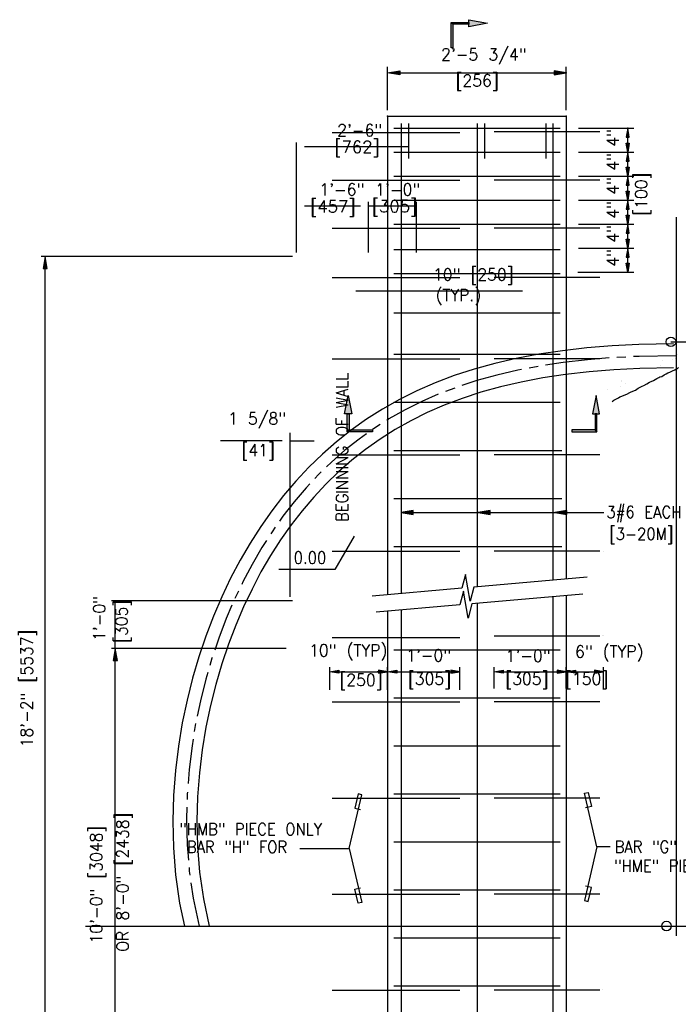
# Model space of a CAD drawing. Extents: x -23 to 2859, y -15 to 3983.
# Tile 31 of 50: x 5 to 74, y 116 to 219. Entities that reach past the tile are written whole.
import ezdxf
from ezdxf.enums import TextEntityAlignment as Align

# ---------------------------------------------------------------- set-up
doc = ezdxf.new("R2010")
doc.units = 0
doc.header["$LTSCALE"] = 25.4
doc.header["$MEASUREMENT"] = 0
doc.layers.get('0').update_dxf_attribs({"linetype": 'CONTINUOUS'})
for name, color, linetype in [('ARC-CONST', 1, 'CONTINUOUS'), ('ARC-SOIL', 1, 'CONTINUOUS'), ('BDR-TEXT', 1, 'CONTINUOUS'), ('COL_NUM', 7, 'CONTINUOUS'), ('DWG-LINES', 7, 'CONTINUOUS'), ('FORM', 1, 'CONTINUOUS'), ('LABELS', 7, 'CONTINUOUS'), ('LEV_PAD', 7, 'CONTINUOUS'), ('PAN_TS', 7, 'CONTINUOUS'), ('POINTS', 1, 'CONTINUOUS'), ('RS_LABELS', 7, 'CONTINUOUS'), ('TRASH', 1, 'CONTINUOUS')]:
    doc.layers.add(name, color=color, linetype=linetype)
doc.styles.add('TXT_SHX', font='txt.shx')

# ---------------------------------------------------------------- blocks, each defined once
blk = doc.blocks.new('SO3_PN')
at = {"linetype": 'CONTINUOUS'}
for points in [[(62.35, 215.09), (59.67, 215.09), (59.37, 215.39), (62.35, 215.39)], [(59.67, 215.09), (59.67, 211.18), (59.37, 211.18), (59.37, 215.39)], [(65.42, 215.24), (62.35, 214.64), (62.35, 215.84)], [(42.25, 153.27), (42.85, 150.2), (41.66, 150.2)], [(83.52, 153.27), (82.92, 150.2), (84.12, 150.2)], [(42.4, 150.2), (42.4, 147.52), (42.1, 147.22), (42.1, 150.2)], [(83.37, 150.2), (83.37, 147.52), (83.67, 147.22), (83.67, 150.2)], [(42.4, 147.52), (46.31, 147.52), (46.31, 147.22), (42.1, 147.22)], [(83.37, 147.52), (79.46, 147.52), (79.46, 147.22), (83.67, 147.22)]]:
    blk.add_hatch(color=24, dxfattribs=at).paths.add_polyline_path(points)
at = {"layer": 'POINTS', "linetype": 'CONTINUOUS'}
for points in [[(53.07, 133.45), (53.07, 134.11), (51.07, 133.78)], [(65.9, 133.45), (65.9, 134.11), (63.9, 133.78)], [(78.66, 133.45), (78.66, 134.11), (76.66, 133.78)]]:
    blk.add_hatch(color=7, dxfattribs=at).paths.add_polyline_path(points)
at = {"layer": 'RS_LABELS', "linetype": 'CONTINUOUS'}
for points in [[(50.82, 207.32), (50.82, 206.65), (48.82, 206.99)], [(76.57, 207.32), (76.57, 206.65), (78.57, 206.99)], [(88.54, 196.28), (89.04, 196.28), (88.79, 197.78)], [(88.54, 195.28), (89.04, 195.28), (88.79, 193.78)], [(88.54, 192.28), (89.04, 192.28), (88.79, 193.78)], [(88.54, 191.28), (89.04, 191.28), (88.79, 189.78)], [(88.54, 188.28), (89.04, 188.28), (88.79, 189.78)], [(88.54, 187.28), (89.04, 187.28), (88.79, 185.78)], [(88.54, 184.28), (89.04, 184.28), (88.79, 185.78)], [(88.54, 183.28), (89.04, 183.28), (88.79, 181.78)], [(88.54, 180.28), (89.04, 180.28), (88.79, 181.78)], [(88.54, 179.28), (89.04, 179.28), (88.79, 177.78)], [(88.54, 176.28), (89.04, 176.28), (88.79, 177.78)], [(88.54, 175.28), (89.04, 175.28), (88.79, 173.78)], [(40.67, 107.5), (40.67, 107), (39.17, 107.25)], [(47.32, 107.5), (47.32, 107), (48.82, 107.25)], [(50.32, 107.5), (50.32, 107), (48.82, 107.25)], [(59.32, 107.5), (59.32, 107), (60.82, 107.25)], [(68.07, 107.5), (68.07, 107), (66.57, 107.25)], [(77.07, 107.5), (77.07, 107), (78.57, 107.25)], [(80.07, 107.5), (80.07, 107), (78.57, 107.25)], [(83.25, 107.5), (83.25, 107), (84.75, 107.25)]]:
    blk.add_hatch(color=7, dxfattribs=at).paths.add_polyline_path(points)
at = {"color": 24, "linetype": 'CONTINUOUS'}
for points in [[(62.35, 215.09), (59.67, 215.09), (59.37, 215.39), (62.35, 215.39)], [(59.67, 215.09), (59.67, 211.18), (59.37, 211.18), (59.37, 215.39)], [(65.42, 215.24), (62.35, 214.64), (62.35, 215.84)], [(42.25, 153.27), (42.85, 150.2), (41.66, 150.2)], [(83.52, 153.27), (82.92, 150.2), (84.12, 150.2)], [(42.4, 150.2), (42.4, 147.52), (42.1, 147.22), (42.1, 150.2)], [(83.37, 150.2), (83.37, 147.52), (83.67, 147.22), (83.67, 150.2)], [(42.4, 147.52), (46.31, 147.52), (46.31, 147.22), (42.1, 147.22)], [(83.37, 147.52), (79.46, 147.52), (79.46, 147.22), (83.67, 147.22)]]:
    blk.add_lwpolyline(points, close=True, dxfattribs=at)
at = {"layer": 'COL_NUM', "color": 7, "linetype": 'CONTINUOUS'}
for p, q in [((51.07, 198.58), (51.07, 120.27)), ((52.3, 198.58), (52.3, 192.74)), ((63.7, 198.58), (63.7, 121.38)), ((64.93, 198.58), (64.93, 192.74)), ((75.14, 198.58), (75.14, 192.74)), ((76.32, 198.58), (76.32, 122.48)), ((39.58, 197.04), (60.82, 197.04)), ((49.82, 197.78), (77.57, 197.78)), ((84.16, 197.15), (66.57, 197.15)), ((49.82, 193.78), (77.57, 193.78)), ((39.58, 189.1), (60.82, 189.1)), ((49.82, 189.78), (77.57, 189.78)), ((84.16, 189.11), (66.57, 189.11)), ((49.82, 185.78), (77.57, 185.78)), ((39.58, 181.1), (60.82, 181.1)), ((49.82, 181.78), (77.57, 181.78)), ((84.16, 181.11), (66.57, 181.11)), ((49.82, 177.59), (77.57, 177.59)), ((39.58, 172.89), (60.82, 172.89)), ((49.82, 173.58), (77.57, 173.58)), ((84.16, 172.89), (66.57, 172.89)), ((49.82, 167.05), (77.57, 167.05)), ((39.58, 159.35), (60.82, 159.35)), ((49.82, 160.12), (77.57, 160.12)), ((84.16, 159.35), (66.57, 159.35)), ((49.82, 152.12), (77.57, 152.12)), ((39.58, 143.35), (60.82, 143.35)), ((49.82, 144.12), (77.82, 144.12)), ((84.16, 143.35), (66.57, 143.35)), ((49.82, 136.12), (77.82, 136.12)), ((49.82, 128.12), (77.82, 128.12)), ((39.58, 127.34), (60.82, 127.34)), ((84.16, 127.34), (66.57, 127.34)), ((76.32, 119.72), (76.32, 25.68)), ((63.7, 118.61), (63.7, 25.68)), ((51.07, 117.51), (51.07, 25.68)), ((84.16, 113.17), (66.57, 113.17)), ((39.58, 112.97), (60.82, 112.97)), ((49.82, 110.92), (77.57, 110.92)), ((39.58, 102.22), (60.82, 102.22)), ((49.82, 102.92), (77.57, 102.92)), ((84.16, 102.22), (66.57, 102.22)), ((49.82, 94.92), (77.57, 94.92)), ((49.82, 86.92), (77.57, 86.92)), ((39.58, 86.22), (60.82, 86.22)), ((84.16, 86.22), (66.57, 86.22)), ((49.82, 78.92), (77.57, 78.92)), ((49.82, 70.92), (77.57, 70.92)), ((39.58, 70.22), (60.82, 70.22)), ((84.16, 70.22), (66.57, 70.22)), ((49.82, 62.92), (77.57, 62.92)), ((39.58, 54.22), (60.82, 54.22)), ((49.82, 54.92), (77.57, 54.92)), ((84.16, 54.22), (66.57, 54.22))]:
    blk.add_line(p, q, dxfattribs=at)
at = {"layer": 'DWG-LINES', "color": 2, "linetype": 'CONTINUOUS'}
for points in [[(82.02, 122.98), (63.18, 121.33), (62.56, 118.98), (61.77, 123.46), (61.19, 121.16), (46.26, 119.85)], [(81.31, 120.16), (62.85, 118.54), (62.22, 116.19), (61.44, 120.67), (60.85, 118.37), (46.9, 117.15)]]:
    blk.add_lwpolyline(points, dxfattribs=at)
at = {"layer": 'LEV_PAD', "color": 1, "linetype": 'CONTINUOUS'}
for p, q in [((48.82, 199.78), (48.82, 120.07)), ((48.82, 199.78), (78.57, 199.78)), ((78.57, 199.78), (78.57, 122.68)), ((78.57, 119.92), (78.57, 24.48)), ((48.82, 117.31), (48.82, 24.48))]:
    blk.add_line(p, q, dxfattribs=at)
at = {"layer": 'PAN_TS', "color": 24, "linetype": 'CONTINUOUS'}
for p in [(48.82, 199.78), (78.57, 199.78)]:
    blk.add_point(p, dxfattribs=at)
at = {"layer": 'POINTS', "color": 7, "linetype": 'CONTINUOUS'}
blk.add_line((53.07, 133.78), (84.81, 133.78), dxfattribs=at)
for points in [[(53.07, 133.45), (53.07, 134.11), (51.07, 133.78)], [(65.9, 133.45), (65.9, 134.11), (63.9, 133.78)], [(78.66, 133.45), (78.66, 134.11), (76.66, 133.78)]]:
    blk.add_lwpolyline(points, close=True, dxfattribs=at)
at = {"layer": 'POINTS', "color": 253, "linetype": 'CONTINUOUS'}
for points in [[(83.66, 78.07), (81.57, 87.02), (82.2, 87.17), (82.75, 84.81), (81.77, 84.58)], [(42.43, 77.79), (44.53, 86.75), (43.89, 86.9), (43.34, 84.54), (44.32, 84.31)], [(42.43, 77.79), (44.53, 68.85), (43.89, 68.71), (43.34, 71.06), (44.32, 71.29)], [(83.66, 78.07), (81.57, 69.13), (82.2, 68.98), (82.75, 71.34), (81.77, 71.57)]]:
    blk.add_lwpolyline(points, dxfattribs=at)
at = {"layer": 'RS_LABELS', "color": 7, "linetype": 'CONTINUOUS'}
for p, q in [((48.82, 200.78), (48.82, 207.99)), ((50.82, 206.99), (76.57, 206.99)), ((78.57, 200.78), (78.57, 207.99)), ((80.58, 197.78), (89.79, 197.78)), ((88.79, 193.78), (88.79, 197.78)), ((80.58, 193.78), (89.79, 193.78)), ((80.58, 193.78), (89.79, 193.78)), ((88.79, 189.78), (88.79, 193.78)), ((88.79, 189.78), (88.79, 193.78)), ((80.58, 189.78), (89.79, 189.78)), ((80.58, 189.78), (89.79, 189.78)), ((88.79, 185.78), (88.79, 189.78)), ((88.79, 185.78), (88.79, 189.78)), ((80.58, 185.78), (89.79, 185.78)), ((80.58, 185.78), (89.79, 185.78)), ((88.79, 181.78), (88.79, 185.78)), ((88.79, 181.78), (88.79, 185.78)), ((80.58, 181.78), (89.79, 181.78)), ((80.58, 181.78), (89.79, 181.78)), ((80.58, 181.78), (89.79, 181.78)), ((88.79, 177.78), (88.79, 181.78)), ((88.79, 177.78), (88.79, 181.78)), ((80.58, 177.78), (89.79, 177.78)), ((80.58, 177.78), (89.79, 177.78)), ((88.79, 173.78), (88.79, 177.78)), ((88.79, 173.78), (88.79, 177.78)), ((80.48, 173.79), (89.54, 173.79)), ((80.58, 173.78), (89.79, 173.78)), ((39.17, 104.25), (39.17, 108)), ((40.67, 107.25), (47.32, 107.25)), ((48.82, 104.25), (48.82, 108)), ((48.82, 104.25), (48.82, 108)), ((50.32, 107.25), (59.32, 107.25)), ((60.82, 104.25), (60.82, 108)), ((66.57, 104.45), (66.57, 108)), ((68.07, 107.25), (77.07, 107.25)), ((78.57, 104.45), (78.57, 108)), ((78.57, 104.45), (78.57, 108)), ((78.57, 107.25), (84.75, 107.25)), ((84.75, 104.45), (84.75, 108)), ((34.19, 77.79), (42.43, 77.79)), ((85.89, 78.07), (83.66, 78.07))]:
    blk.add_line(p, q, dxfattribs=at)
for points in [[(50.82, 207.32), (50.82, 206.65), (48.82, 206.99)], [(76.57, 207.32), (76.57, 206.65), (78.57, 206.99)], [(88.54, 196.28), (89.04, 196.28), (88.79, 197.78)], [(88.54, 195.28), (89.04, 195.28), (88.79, 193.78)], [(88.54, 192.28), (89.04, 192.28), (88.79, 193.78)], [(88.54, 191.28), (89.04, 191.28), (88.79, 189.78)], [(88.54, 188.28), (89.04, 188.28), (88.79, 189.78)], [(88.54, 187.28), (89.04, 187.28), (88.79, 185.78)], [(88.54, 184.28), (89.04, 184.28), (88.79, 185.78)], [(88.54, 183.28), (89.04, 183.28), (88.79, 181.78)], [(88.54, 180.28), (89.04, 180.28), (88.79, 181.78)], [(88.54, 179.28), (89.04, 179.28), (88.79, 177.78)], [(88.54, 176.28), (89.04, 176.28), (88.79, 177.78)], [(88.54, 175.28), (89.04, 175.28), (88.79, 173.78)], [(40.67, 107.5), (40.67, 107), (39.17, 107.25)], [(47.32, 107.5), (47.32, 107), (48.82, 107.25)], [(50.32, 107.5), (50.32, 107), (48.82, 107.25)], [(59.32, 107.5), (59.32, 107), (60.82, 107.25)], [(68.07, 107.5), (68.07, 107), (66.57, 107.25)], [(77.07, 107.5), (77.07, 107), (78.57, 107.25)], [(80.07, 107.5), (80.07, 107), (78.57, 107.25)], [(83.25, 107.5), (83.25, 107), (84.75, 107.25)]]:
    blk.add_lwpolyline(points, close=True, dxfattribs=at)
at = {"layer": 'RS_LABELS', "color": 7, "linetype": 'CONTINUOUS', "const_width": 0.00035}
for points in [[(38.99, 197.04, 1), (39.34, 197.04, 1)], [(84.75, 197.15, -1), (84.4, 197.15, -1)], [(38.99, 189.1, 1), (39.34, 189.1, 1)], [(84.75, 189.11, -1), (84.4, 189.11, -1)], [(38.99, 181.1, 1), (39.34, 181.1, 1)], [(84.75, 181.11, -1), (84.4, 181.11, -1)], [(38.99, 172.89, 1), (39.34, 172.89, 1)], [(84.75, 172.89, -1), (84.4, 172.89, -1)], [(38.99, 159.35, 1), (39.34, 159.35, 1)], [(84.75, 159.35, -1), (84.4, 159.35, -1)], [(38.99, 143.35, 1), (39.34, 143.35, 1)], [(84.75, 143.35, -1), (84.4, 143.35, -1)], [(38.99, 127.34, 1), (39.34, 127.34, 1)], [(84.75, 127.34, -1), (84.4, 127.34, -1)], [(84.75, 113.17, -1), (84.4, 113.17, -1)], [(38.99, 112.97, 1), (39.34, 112.97, 1)], [(38.99, 102.22, 1), (39.34, 102.22, 1)], [(84.75, 102.22, -1), (84.4, 102.22, -1)], [(38.99, 86.22, 1), (39.34, 86.22, 1)], [(84.75, 86.22, -1), (84.4, 86.22, -1)], [(38.99, 70.22, 1), (39.34, 70.22, 1)], [(84.75, 70.22, -1), (84.4, 70.22, -1)], [(38.99, 54.22, 1), (39.34, 54.22, 1)], [(84.75, 54.22, -1), (84.4, 54.22, -1)]]:
    blk.add_lwpolyline(points, format="xyb", close=True, dxfattribs=at)
at = {"layer": 'RS_LABELS', "color": 24, "linetype": 'CONTINUOUS'}
for p in [(78.57, 206.99), (88.79, 197.78), (88.79, 193.78), (88.79, 193.78), (88.79, 189.78), (88.79, 189.78), (88.79, 189.78), (88.79, 185.78), (88.79, 185.78), (88.79, 185.78), (88.79, 181.78), (88.79, 181.78), (88.79, 181.78), (88.79, 181.78), (88.79, 177.78), (88.79, 177.78), (88.79, 177.78), (88.79, 173.78)]:
    blk.add_point(p, dxfattribs=at)
at = {"layer": 'LABELS', "color": 253, "linetype": 'CONTINUOUS', "style": 'TXT_SHX', "width": 0.9}
for s, p in [('3#6 EACH FACE', (85.25, 132.85)), ('[3-20M]', (85.72, 129.21)), ('"HMB" PIECE ONLY', (14.14, 80.03)), ('BAR "H" FOR', (15.38, 77.07)), ('BAR "G" FOR', (86.62, 77.11)), ('"HME" PIECE ONLY', (86.53, 73.92))]:
    blk.add_text(s, height=2, dxfattribs=at).set_placement(p)
at = {"layer": 'RS_LABELS', "color": 5, "linetype": 'CONTINUOUS', "style": 'TXT_SHX', "width": 0.95}
for s, p in [('2\'-5 3/4" ', (65.68, 209.07)), ('[256]', (63.72, 204.71)), ('10" (TYP)', (42.24, 109.81)), ('6" (TYP)', (85.71, 109.6)), ('1\'-0"', (55.63, 108.97)), ('1\'-0" ', (73.05, 108.92)), ('[250]', (44.38, 104.89)), ('[305]', (55.78, 105.1)), ('[305]', (72, 105.1)), ('[150]', (81.95, 105.1))]:
    blk.add_text(s, height=2, dxfattribs=at).set_placement(p, align=Align.CENTER)
for s, p in [('4"', (87.29, 196.19)), ('4"', (87.29, 192.19)), ('4"', (87.29, 188.19)), ('[100]', (92.02, 186.8)), ('4"', (87.29, 184.19)), ('4"', (87.29, 180.19)), ('4"', (87.29, 176.19))]:
    blk.add_text(s, height=2, rotation=90, dxfattribs=at).set_placement(p, align=Align.CENTER)
blk = doc.blocks.new('SO3_P0')
at = {"linetype": 'CONTINUOUS'}
for points in [[(62.35, 215.09), (59.67, 215.09), (59.37, 215.39), (62.35, 215.39)], [(59.67, 215.09), (59.67, 211.18), (59.37, 211.18), (59.37, 215.39)], [(65.42, 215.24), (62.35, 214.64), (62.35, 215.84)], [(42.25, 153.27), (42.85, 150.2), (41.66, 150.2)], [(83.52, 153.27), (82.92, 150.2), (84.12, 150.2)], [(42.4, 150.2), (42.4, 147.52), (42.1, 147.22), (42.1, 150.2)], [(83.37, 150.2), (83.37, 147.52), (83.67, 147.22), (83.67, 150.2)], [(42.4, 147.52), (46.31, 147.52), (46.31, 147.22), (42.1, 147.22)], [(83.37, 147.52), (79.46, 147.52), (79.46, 147.22), (83.67, 147.22)]]:
    blk.add_hatch(color=24, dxfattribs=at).paths.add_polyline_path(points)
at = {"layer": 'POINTS', "linetype": 'CONTINUOUS'}
for points in [[(53.07, 133.45), (53.07, 134.11), (51.07, 133.78)], [(65.9, 133.45), (65.9, 134.11), (63.9, 133.78)], [(78.66, 133.45), (78.66, 134.11), (76.66, 133.78)]]:
    blk.add_hatch(color=7, dxfattribs=at).paths.add_polyline_path(points)
at = {"layer": 'RS_LABELS', "linetype": 'CONTINUOUS'}
for points in [[(50.82, 207.32), (50.82, 206.65), (48.82, 206.99)], [(76.57, 207.32), (76.57, 206.65), (78.57, 206.99)], [(88.54, 196.28), (89.04, 196.28), (88.79, 197.78)], [(88.54, 195.28), (89.04, 195.28), (88.79, 193.78)], [(88.54, 192.28), (89.04, 192.28), (88.79, 193.78)], [(88.54, 191.28), (89.04, 191.28), (88.79, 189.78)], [(88.54, 188.28), (89.04, 188.28), (88.79, 189.78)], [(88.54, 187.28), (89.04, 187.28), (88.79, 185.78)], [(88.54, 184.28), (89.04, 184.28), (88.79, 185.78)], [(88.54, 183.28), (89.04, 183.28), (88.79, 181.78)], [(88.54, 180.28), (89.04, 180.28), (88.79, 181.78)], [(88.54, 179.28), (89.04, 179.28), (88.79, 177.78)], [(88.54, 176.28), (89.04, 176.28), (88.79, 177.78)], [(88.54, 175.28), (89.04, 175.28), (88.79, 173.78)], [(40.67, 107.5), (40.67, 107), (39.17, 107.25)], [(47.32, 107.5), (47.32, 107), (48.82, 107.25)], [(50.32, 107.5), (50.32, 107), (48.82, 107.25)], [(59.32, 107.5), (59.32, 107), (60.82, 107.25)], [(68.07, 107.5), (68.07, 107), (66.57, 107.25)], [(77.07, 107.5), (77.07, 107), (78.57, 107.25)], [(80.07, 107.5), (80.07, 107), (78.57, 107.25)], [(83.25, 107.5), (83.25, 107), (84.75, 107.25)]]:
    blk.add_hatch(color=7, dxfattribs=at).paths.add_polyline_path(points)
at = {"color": 24, "linetype": 'CONTINUOUS'}
for points in [[(62.35, 215.09), (59.67, 215.09), (59.37, 215.39), (62.35, 215.39)], [(59.67, 215.09), (59.67, 211.18), (59.37, 211.18), (59.37, 215.39)], [(65.42, 215.24), (62.35, 214.64), (62.35, 215.84)], [(42.25, 153.27), (42.85, 150.2), (41.66, 150.2)], [(83.52, 153.27), (82.92, 150.2), (84.12, 150.2)], [(42.4, 150.2), (42.4, 147.52), (42.1, 147.22), (42.1, 150.2)], [(83.37, 150.2), (83.37, 147.52), (83.67, 147.22), (83.67, 150.2)], [(42.4, 147.52), (46.31, 147.52), (46.31, 147.22), (42.1, 147.22)], [(83.37, 147.52), (79.46, 147.52), (79.46, 147.22), (83.67, 147.22)]]:
    blk.add_lwpolyline(points, close=True, dxfattribs=at)
at = {"layer": 'COL_NUM', "color": 7, "linetype": 'CONTINUOUS'}
for p, q in [((51.07, 198.58), (51.07, 120.27)), ((52.3, 198.58), (52.3, 192.74)), ((63.7, 198.58), (63.7, 121.38)), ((64.93, 198.58), (64.93, 192.74)), ((75.14, 198.58), (75.14, 192.74)), ((76.32, 198.58), (76.32, 122.48)), ((39.58, 197.04), (60.82, 197.04)), ((49.82, 197.78), (77.57, 197.78)), ((84.16, 197.15), (66.57, 197.15)), ((49.82, 193.78), (77.57, 193.78)), ((39.58, 189.1), (60.82, 189.1)), ((49.82, 189.78), (77.57, 189.78)), ((84.16, 189.11), (66.57, 189.11)), ((49.82, 185.78), (77.57, 185.78)), ((39.58, 181.1), (60.82, 181.1)), ((49.82, 181.78), (77.57, 181.78)), ((84.16, 181.11), (66.57, 181.11)), ((49.82, 177.59), (77.57, 177.59)), ((39.58, 172.89), (60.82, 172.89)), ((49.82, 173.58), (77.57, 173.58)), ((84.16, 172.89), (66.57, 172.89)), ((49.82, 167.05), (77.57, 167.05)), ((39.58, 159.35), (60.82, 159.35)), ((49.82, 160.12), (77.57, 160.12)), ((84.16, 159.35), (66.57, 159.35)), ((49.82, 152.12), (77.57, 152.12)), ((39.58, 143.35), (60.82, 143.35)), ((49.82, 144.12), (77.82, 144.12)), ((84.16, 143.35), (66.57, 143.35)), ((49.82, 136.12), (77.82, 136.12)), ((49.82, 128.12), (77.82, 128.12)), ((39.58, 127.34), (60.82, 127.34)), ((84.16, 127.34), (66.57, 127.34)), ((76.32, 119.72), (76.32, 25.68)), ((63.7, 118.61), (63.7, 25.68)), ((51.07, 117.51), (51.07, 25.68)), ((84.16, 113.17), (66.57, 113.17)), ((39.58, 112.97), (60.82, 112.97)), ((49.82, 110.92), (77.57, 110.92)), ((39.58, 102.22), (60.82, 102.22)), ((49.82, 102.92), (77.57, 102.92)), ((84.16, 102.22), (66.57, 102.22)), ((49.82, 94.92), (77.57, 94.92)), ((49.82, 86.92), (77.57, 86.92)), ((39.58, 86.22), (60.82, 86.22)), ((84.16, 86.22), (66.57, 86.22)), ((49.82, 78.92), (77.57, 78.92)), ((49.82, 70.92), (77.57, 70.92)), ((39.58, 70.22), (60.82, 70.22)), ((84.16, 70.22), (66.57, 70.22)), ((49.82, 62.92), (77.57, 62.92)), ((39.58, 54.22), (60.82, 54.22)), ((49.82, 54.92), (77.57, 54.92)), ((84.16, 54.22), (66.57, 54.22))]:
    blk.add_line(p, q, dxfattribs=at)
at = {"layer": 'DWG-LINES', "color": 2, "linetype": 'CONTINUOUS'}
for points in [[(82.02, 122.98), (63.18, 121.33), (62.56, 118.98), (61.77, 123.46), (61.19, 121.16), (46.26, 119.85)], [(81.31, 120.16), (62.85, 118.54), (62.22, 116.19), (61.44, 120.67), (60.85, 118.37), (46.9, 117.15)]]:
    blk.add_lwpolyline(points, dxfattribs=at)
at = {"layer": 'LEV_PAD', "color": 1, "linetype": 'CONTINUOUS'}
for p, q in [((48.82, 199.78), (48.82, 120.07)), ((48.82, 199.78), (78.57, 199.78)), ((78.57, 199.78), (78.57, 122.68)), ((78.57, 119.92), (78.57, 24.48)), ((48.82, 117.31), (48.82, 24.48))]:
    blk.add_line(p, q, dxfattribs=at)
at = {"layer": 'PAN_TS', "color": 24, "linetype": 'CONTINUOUS'}
for p in [(48.82, 199.78), (78.57, 199.78)]:
    blk.add_point(p, dxfattribs=at)
at = {"layer": 'POINTS', "color": 7, "linetype": 'CONTINUOUS'}
blk.add_line((53.07, 133.78), (84.81, 133.78), dxfattribs=at)
for points in [[(53.07, 133.45), (53.07, 134.11), (51.07, 133.78)], [(65.9, 133.45), (65.9, 134.11), (63.9, 133.78)], [(78.66, 133.45), (78.66, 134.11), (76.66, 133.78)]]:
    blk.add_lwpolyline(points, close=True, dxfattribs=at)
at = {"layer": 'POINTS', "color": 253, "linetype": 'CONTINUOUS'}
for points in [[(83.66, 78.07), (81.57, 87.02), (82.2, 87.17), (82.75, 84.81), (81.77, 84.58)], [(42.43, 77.79), (44.53, 86.75), (43.89, 86.9), (43.34, 84.54), (44.32, 84.31)], [(42.43, 77.79), (44.53, 68.85), (43.89, 68.71), (43.34, 71.06), (44.32, 71.29)], [(83.66, 78.07), (81.57, 69.13), (82.2, 68.98), (82.75, 71.34), (81.77, 71.57)]]:
    blk.add_lwpolyline(points, dxfattribs=at)
at = {"layer": 'RS_LABELS', "color": 7, "linetype": 'CONTINUOUS'}
for p, q in [((48.82, 200.78), (48.82, 207.99)), ((50.82, 206.99), (76.57, 206.99)), ((78.57, 200.78), (78.57, 207.99)), ((80.58, 197.78), (89.79, 197.78)), ((88.79, 193.78), (88.79, 197.78)), ((80.58, 193.78), (89.79, 193.78)), ((80.58, 193.78), (89.79, 193.78)), ((88.79, 189.78), (88.79, 193.78)), ((88.79, 189.78), (88.79, 193.78)), ((80.58, 189.78), (89.79, 189.78)), ((80.58, 189.78), (89.79, 189.78)), ((88.79, 185.78), (88.79, 189.78)), ((88.79, 185.78), (88.79, 189.78)), ((80.58, 185.78), (89.79, 185.78)), ((80.58, 185.78), (89.79, 185.78)), ((88.79, 181.78), (88.79, 185.78)), ((88.79, 181.78), (88.79, 185.78)), ((80.58, 181.78), (89.79, 181.78)), ((80.58, 181.78), (89.79, 181.78)), ((80.58, 181.78), (89.79, 181.78)), ((88.79, 177.78), (88.79, 181.78)), ((88.79, 177.78), (88.79, 181.78)), ((80.58, 177.78), (89.79, 177.78)), ((80.58, 177.78), (89.79, 177.78)), ((88.79, 173.78), (88.79, 177.78)), ((88.79, 173.78), (88.79, 177.78)), ((80.48, 173.79), (89.54, 173.79)), ((80.58, 173.78), (89.79, 173.78)), ((39.17, 104.25), (39.17, 108)), ((40.67, 107.25), (47.32, 107.25)), ((48.82, 104.25), (48.82, 108)), ((48.82, 104.25), (48.82, 108)), ((50.32, 107.25), (59.32, 107.25)), ((60.82, 104.25), (60.82, 108)), ((66.57, 104.45), (66.57, 108)), ((68.07, 107.25), (77.07, 107.25)), ((78.57, 104.45), (78.57, 108)), ((78.57, 104.45), (78.57, 108)), ((78.57, 107.25), (84.75, 107.25)), ((84.75, 104.45), (84.75, 108)), ((34.19, 77.79), (42.43, 77.79)), ((85.89, 78.07), (83.66, 78.07))]:
    blk.add_line(p, q, dxfattribs=at)
for points in [[(50.82, 207.32), (50.82, 206.65), (48.82, 206.99)], [(76.57, 207.32), (76.57, 206.65), (78.57, 206.99)], [(88.54, 196.28), (89.04, 196.28), (88.79, 197.78)], [(88.54, 195.28), (89.04, 195.28), (88.79, 193.78)], [(88.54, 192.28), (89.04, 192.28), (88.79, 193.78)], [(88.54, 191.28), (89.04, 191.28), (88.79, 189.78)], [(88.54, 188.28), (89.04, 188.28), (88.79, 189.78)], [(88.54, 187.28), (89.04, 187.28), (88.79, 185.78)], [(88.54, 184.28), (89.04, 184.28), (88.79, 185.78)], [(88.54, 183.28), (89.04, 183.28), (88.79, 181.78)], [(88.54, 180.28), (89.04, 180.28), (88.79, 181.78)], [(88.54, 179.28), (89.04, 179.28), (88.79, 177.78)], [(88.54, 176.28), (89.04, 176.28), (88.79, 177.78)], [(88.54, 175.28), (89.04, 175.28), (88.79, 173.78)], [(40.67, 107.5), (40.67, 107), (39.17, 107.25)], [(47.32, 107.5), (47.32, 107), (48.82, 107.25)], [(50.32, 107.5), (50.32, 107), (48.82, 107.25)], [(59.32, 107.5), (59.32, 107), (60.82, 107.25)], [(68.07, 107.5), (68.07, 107), (66.57, 107.25)], [(77.07, 107.5), (77.07, 107), (78.57, 107.25)], [(80.07, 107.5), (80.07, 107), (78.57, 107.25)], [(83.25, 107.5), (83.25, 107), (84.75, 107.25)]]:
    blk.add_lwpolyline(points, close=True, dxfattribs=at)
at = {"layer": 'RS_LABELS', "color": 7, "linetype": 'CONTINUOUS', "const_width": 0.00035}
for points in [[(38.99, 197.04, 1), (39.34, 197.04, 1)], [(84.75, 197.15, -1), (84.4, 197.15, -1)], [(38.99, 189.1, 1), (39.34, 189.1, 1)], [(84.75, 189.11, -1), (84.4, 189.11, -1)], [(38.99, 181.1, 1), (39.34, 181.1, 1)], [(84.75, 181.11, -1), (84.4, 181.11, -1)], [(38.99, 172.89, 1), (39.34, 172.89, 1)], [(84.75, 172.89, -1), (84.4, 172.89, -1)], [(38.99, 159.35, 1), (39.34, 159.35, 1)], [(84.75, 159.35, -1), (84.4, 159.35, -1)], [(38.99, 143.35, 1), (39.34, 143.35, 1)], [(84.75, 143.35, -1), (84.4, 143.35, -1)], [(38.99, 127.34, 1), (39.34, 127.34, 1)], [(84.75, 127.34, -1), (84.4, 127.34, -1)], [(84.75, 113.17, -1), (84.4, 113.17, -1)], [(38.99, 112.97, 1), (39.34, 112.97, 1)], [(38.99, 102.22, 1), (39.34, 102.22, 1)], [(84.75, 102.22, -1), (84.4, 102.22, -1)], [(38.99, 86.22, 1), (39.34, 86.22, 1)], [(84.75, 86.22, -1), (84.4, 86.22, -1)], [(38.99, 70.22, 1), (39.34, 70.22, 1)], [(84.75, 70.22, -1), (84.4, 70.22, -1)], [(38.99, 54.22, 1), (39.34, 54.22, 1)], [(84.75, 54.22, -1), (84.4, 54.22, -1)]]:
    blk.add_lwpolyline(points, format="xyb", close=True, dxfattribs=at)
at = {"layer": 'RS_LABELS', "color": 24, "linetype": 'CONTINUOUS'}
for p in [(78.57, 206.99), (88.79, 197.78), (88.79, 193.78), (88.79, 193.78), (88.79, 189.78), (88.79, 189.78), (88.79, 189.78), (88.79, 185.78), (88.79, 185.78), (88.79, 185.78), (88.79, 181.78), (88.79, 181.78), (88.79, 181.78), (88.79, 181.78), (88.79, 177.78), (88.79, 177.78), (88.79, 177.78), (88.79, 173.78)]:
    blk.add_point(p, dxfattribs=at)
at = {"layer": 'LABELS', "color": 253, "linetype": 'CONTINUOUS', "style": 'TXT_SHX', "width": 0.9}
for s, p in [('3#6 EACH FACE', (85.25, 132.85)), ('[3-20M]', (85.72, 129.21)), ('"HMB" PIECE ONLY', (14.14, 80.03)), ('BAR "H" FOR', (15.38, 77.07)), ('BAR "G" FOR', (86.62, 77.11)), ('"HME" PIECE ONLY', (86.53, 73.92))]:
    blk.add_text(s, height=2, dxfattribs=at).set_placement(p)
at = {"layer": 'RS_LABELS', "color": 5, "linetype": 'CONTINUOUS', "style": 'TXT_SHX', "width": 0.95}
for s, p in [('2\'-5 3/4" ', (65.68, 209.07)), ('[256]', (63.72, 204.71)), ('10" (TYP)', (42.24, 109.81)), ('6" (TYP)', (85.71, 109.6)), ('1\'-0"', (55.63, 108.97)), ('1\'-0" ', (73.05, 108.92)), ('[250]', (44.38, 104.89)), ('[305]', (55.78, 105.1)), ('[305]', (72, 105.1)), ('[150]', (81.95, 105.1))]:
    blk.add_text(s, height=2, dxfattribs=at).set_placement(p, align=Align.CENTER)
for s, p in [('4"', (87.29, 196.19)), ('4"', (87.29, 192.19)), ('4"', (87.29, 188.19)), ('[100]', (92.02, 186.8)), ('4"', (87.29, 184.19)), ('4"', (87.29, 180.19)), ('4"', (87.29, 176.19))]:
    blk.add_text(s, height=2, rotation=90, dxfattribs=at).set_placement(p, align=Align.CENTER)

msp = doc.modelspace()

# ---------------------------------------------------------------- hatches: boundary and pattern name
at = {"layer": 'BDR-TEXT', "linetype": 'CONTINUOUS'}
for points in [[(7.87, 192.92), (8.29, 192.92), (8.08, 194.17)], [(15.16, 152.1), (15.58, 152.1), (15.37, 153.35)]]:
    msp.add_hatch(color=7, dxfattribs=at).paths.add_polyline_path(points)

# ---------------------------------------------------------------- linework, layer by layer
at = {"layer": 'ARC-CONST', "color": 7, "linetype": 'CONTINUOUS'}
msp.add_line((73.19, 185.28), (75.19, 185.28), dxfattribs=at)
msp.add_line((73.19, 185.28), (75.19, 185.28), dxfattribs=at)
msp.add_circle((73.19, 185.28), 0.5, dxfattribs=at)
msp.add_circle((73.19, 185.28), 0.5, dxfattribs=at)
at = {"layer": 'ARC-SOIL', "color": 234, "linetype": 'CONTINUOUS', "const_width": 0.00025}
for points in [[(66.51, 180.33), (66.77, 180.47), (66.99, 180.56), (67.19, 180.67), (67.39, 180.78), (67.54, 180.87), (67.68, 180.92), (67.86, 180.99), (68.01, 181.06), (68.12, 181.11), (67.94, 181.24), (68.11, 181.19), (68.05, 181.41), (68.11, 181.29), (68.14, 181.52), (68.14, 181.2), (68.32, 181.43), (68.19, 181.17), (68.26, 181.18), (68.51, 181.31), (68.63, 181.37), (68.88, 181.5), (68.95, 181.57), (69.12, 181.66), (69.28, 181.74), (69.45, 181.83), (69.68, 181.96), (69.87, 182.05), (70.1, 182.13), (70.33, 182.28), (70.54, 182.36), (70.69, 182.42), (70.9, 182.53), (71.04, 182.63), (71.24, 182.72), (71.38, 182.82), (71.19, 182.85), (71.35, 182.84), (71.25, 183), (71.36, 182.88), (71.36, 183.15), (71.32, 182.85), (71.51, 183.13), (71.41, 182.89), (71.68, 183.12), (71.45, 182.81), (71.66, 182.89), (71.88, 183.05), (72.12, 183.18), (72.34, 183.32), (72.58, 183.4), (72.8, 183.5), (73.07, 183.63), (73.26, 183.71), (73.29, 183.69), (73.49, 183.81), (73.81, 183.98), (74.04, 184.11)], [(66.51, 180.33), (66.77, 180.47), (66.99, 180.56), (67.19, 180.67), (67.39, 180.78), (67.54, 180.87), (67.68, 180.92), (67.86, 180.99), (68.01, 181.06), (68.12, 181.11), (67.94, 181.24), (68.11, 181.19), (68.05, 181.41), (68.11, 181.29), (68.14, 181.52), (68.14, 181.2), (68.32, 181.43), (68.19, 181.17), (68.26, 181.18), (68.51, 181.31), (68.63, 181.37), (68.88, 181.5), (68.95, 181.57), (69.12, 181.66), (69.28, 181.74), (69.45, 181.83), (69.68, 181.96), (69.87, 182.05), (70.1, 182.13), (70.33, 182.28), (70.54, 182.36), (70.69, 182.42), (70.9, 182.53), (71.04, 182.63), (71.24, 182.72), (71.38, 182.82), (71.19, 182.85), (71.35, 182.84), (71.25, 183), (71.36, 182.88), (71.36, 183.15), (71.32, 182.85), (71.51, 183.13), (71.41, 182.89), (71.68, 183.12), (71.45, 182.81), (71.66, 182.89), (71.88, 183.05), (72.12, 183.18), (72.34, 183.32), (72.58, 183.4), (72.8, 183.5), (73.07, 183.63), (73.26, 183.71), (73.29, 183.69), (73.49, 183.81), (73.81, 183.98), (74.04, 184.11)], [(66.53, 179.93), (66.77, 180.07), (67, 180.19), (67.23, 180.32), (67.43, 180.45), (67.68, 180.54), (67.95, 180.67), (68.21, 180.75), (68.48, 180.92), (68.7, 180.99), (68.99, 181.13), (69.27, 181.32), (69.51, 181.43), (69.75, 181.58), (69.97, 181.67), (70.2, 181.78), (70.48, 181.95), (70.72, 182.06), (70.92, 182.15), (71.26, 182.35), (71.44, 182.44), (71.61, 182.55), (71.83, 182.61), (72.02, 182.72), (72.25, 182.84), (72.44, 182.94), (72.65, 183.03), (72.8, 183.11), (72.96, 183.19), (73.09, 183.24), (73.2, 183.33), (73.42, 183.42), (73.54, 183.49), (73.72, 183.57), (73.91, 183.65), (74.02, 183.71)], [(66.53, 179.93), (66.77, 180.07), (67, 180.19), (67.23, 180.32), (67.43, 180.45), (67.68, 180.54), (67.95, 180.67), (68.21, 180.75), (68.48, 180.92), (68.7, 180.99), (68.99, 181.13), (69.27, 181.32), (69.51, 181.43), (69.75, 181.58), (69.97, 181.67), (70.2, 181.78), (70.48, 181.95), (70.72, 182.06), (70.92, 182.15), (71.26, 182.35), (71.44, 182.44), (71.61, 182.55), (71.83, 182.61), (72.02, 182.72), (72.25, 182.84), (72.44, 182.94), (72.65, 183.03), (72.8, 183.11), (72.96, 183.19), (73.09, 183.24), (73.2, 183.33), (73.42, 183.42), (73.54, 183.49), (73.72, 183.57), (73.91, 183.65), (74.02, 183.71)]]:
    msp.add_lwpolyline(points, dxfattribs=at)
at = {"layer": 'ARC-SOIL', "color": 234, "linetype": 'CONTINUOUS'}
msp.add_lwpolyline([(67.06, 179.07), (67.25, 179.2), (67.47, 179.3), (67.75, 179.46), (67.88, 179.55), (68.08, 179.62), (68.31, 179.74), (68.61, 179.82), (68.91, 180.01), (69.07, 180.06), (69.49, 180.25), (69.77, 180.45), (69.98, 180.55), (70.2, 180.68), (70.37, 180.75), (70.69, 180.9), (70.96, 181.07), (71.14, 181.15), (71.38, 181.26), (71.74, 181.47), (71.94, 181.58), (72.03, 181.63), (72.23, 181.69), (72.5, 181.84), (72.71, 181.95), (72.88, 182.04), (73.08, 182.13), (73.23, 182.21), (73.35, 182.26), (73.61, 182.36), (73.73, 182.46), (73.86, 182.52), (73.99, 182.6)], dxfattribs=at)
msp.add_lwpolyline([(67.06, 179.07), (67.25, 179.2), (67.47, 179.3), (67.75, 179.46), (67.88, 179.55), (68.08, 179.62), (68.31, 179.74), (68.61, 179.82), (68.91, 180.01), (69.07, 180.06), (69.49, 180.25), (69.77, 180.45), (69.98, 180.55), (70.2, 180.68), (70.37, 180.75), (70.69, 180.9), (70.96, 181.07), (71.14, 181.15), (71.38, 181.26), (71.74, 181.47), (71.94, 181.58), (72.03, 181.63), (72.23, 181.69), (72.5, 181.84), (72.71, 181.95), (72.88, 182.04), (73.08, 182.13), (73.23, 182.21), (73.35, 182.26), (73.61, 182.36), (73.73, 182.46), (73.86, 182.52), (73.99, 182.6)], dxfattribs=at)
at = {"layer": 'BDR-TEXT', "color": 7, "linetype": 'CONTINUOUS'}
for p, q in [((34.23, 194.59), (34.23, 206.02)), ((35.07, 205.61), (45.89, 205.61)), ((34.23, 194.59), (34.23, 199.85)), ((41.73, 194.59), (41.73, 199.85)), ((41.73, 194.59), (41.73, 199.85)), ((46.73, 194.59), (46.73, 199.85)), ((35.07, 199.44), (40.89, 199.44)), ((41.73, 199.44), (46.73, 199.44)), ((33.82, 194.17), (7.66, 194.17)), ((8.08, 103.35), (8.08, 193.34)), ((43.73, 182.35), (43.73, 191.43)), ((40.4, 190.59), (57.73, 190.59)), ((33.56, 158.74), (33.56, 175.82)), ((32.72, 174.98), (26.33, 174.98)), ((33.56, 174.98), (36.06, 174.98)), ((33.82, 158.34), (14.96, 158.34)), ((15.37, 153.35), (15.37, 158.34)), ((33.14, 153.35), (14.96, 153.35)), ((33.14, 153.35), (14.96, 153.35)), ((15.37, 103.35), (15.37, 152.51))]:
    msp.add_line(p, q, dxfattribs=at)
for points in [[(7.87, 192.92), (8.29, 192.92), (8.08, 194.17)], [(15.16, 152.1), (15.58, 152.1), (15.37, 153.35)]]:
    msp.add_lwpolyline(points, close=True, dxfattribs=at)
at = {"layer": 'FORM', "color": 7, "linetype": 'CONTINUOUS'}
for p, q in [((73.73, 198.27), (73.73, 124.47)), ((68.49, 183.7), (67.57, 183.65)), ((59.37, 182.72), (58.43, 182.54)), ((50.69, 180.47), (49.72, 180.1)), ((28.18, 159.34), (27.82, 158.58)), ((23.73, 145.55), (23.59, 144.73)), ((12.25, 124.47), (73.73, 124.47))]:
    msp.add_line(p, q, dxfattribs=at)
at = {"layer": 'FORM', "color": 1, "linetype": 'CONTINUOUS'}
for p, q in [((73.73, 125.47), (73.73, 123.47)), ((72.73, 124.47), (74.73, 124.47))]:
    msp.add_line(p, q, dxfattribs=at)
for points in [[(73.45, 185.09), (69.86, 185.02), (67.09, 184.87), (64.44, 184.65), (61.9, 184.36), (59.45, 183.99), (57.1, 183.55), (54.85, 183.03), (52.7, 182.43), (50.63, 181.76), (48.65, 181.01), (46.76, 180.18), (44.94, 179.27), (43.19, 178.28), (41.52, 177.22), (39.92, 176.09), (38.39, 174.87), (36.92, 173.58), (35.51, 172.22), (34.17, 170.79), (32.88, 169.28), (31.66, 167.7), (30.5, 166.05), (29.39, 164.33), (28.35, 162.54), (27.36, 160.68), (26.44, 158.74), (25.58, 156.74), (24.78, 154.66), (24.06, 152.51), (23.41, 150.29), (22.83, 147.99), (22.34, 145.62), (21.93, 143.18), (21.63, 140.66), (21.43, 138.06), (21.36, 135.39), (21.42, 132.63), (21.65, 129.79), (22.06, 126.87), (22.57, 124.47)], [(73.46, 182.59), (69.95, 182.52), (67.26, 182.38), (64.69, 182.17), (62.23, 181.88), (59.87, 181.53), (57.62, 181.1), (55.47, 180.61), (53.42, 180.04), (51.46, 179.4), (49.6, 178.69), (47.82, 177.91), (46.11, 177.06), (44.48, 176.14), (42.92, 175.15), (41.42, 174.08), (39.99, 172.95), (38.61, 171.75), (37.29, 170.47), (36.03, 169.12), (34.82, 167.7), (33.67, 166.22), (32.57, 164.66), (31.52, 163.03), (30.53, 161.33), (29.6, 159.55), (28.72, 157.71), (27.9, 155.8), (27.14, 153.81), (26.44, 151.76), (25.82, 149.63), (25.27, 147.43), (24.8, 145.16), (24.41, 142.82), (24.12, 140.41), (23.93, 137.93), (23.86, 135.38), (23.92, 132.76), (24.14, 130.07), (24.53, 127.3), (25.12, 124.47)]]:
    msp.add_lwpolyline(points, dxfattribs=at)
at = {"layer": 'FORM', "color": 7, "linetype": 'CONTINUOUS'}
for points in [[(66.77, 183.6), (64.5, 183.41), (61.98, 183.12), (60.15, 182.84)], [(73.73, 183.84), (69.87, 183.77), (69.29, 183.74)], [(57.65, 182.4), (57.27, 182.32), (55.08, 181.82), (52.98, 181.24), (51.44, 180.73)], [(48.98, 179.82), (47.26, 179.06), (45.52, 178.2), (43.85, 177.25), (43.61, 177.1)], [(42.93, 176.67), (42.25, 176.24), (42.14, 176.16)], [(41.51, 175.71), (40.73, 175.15), (39.26, 174), (37.86, 172.76), (37.35, 172.27)], [(36.79, 171.74), (36.51, 171.46), (36.15, 171.07)], [(35.62, 170.51), (35.22, 170.09), (33.99, 168.64), (32.81, 167.12), (32.46, 166.62)], [(32.01, 165.98), (31.68, 165.52), (31.54, 165.29)], [(31.1, 164.62), (30.62, 163.86), (29.6, 162.12), (28.65, 160.31), (28.52, 160.04)], [(27.51, 157.87), (26.91, 156.47), (26.13, 154.44), (25.71, 153.2)], [(25.46, 152.44), (25.43, 152.34), (25.21, 151.6)], [(24.99, 150.87), (24.79, 150.17), (24.22, 147.93), (23.89, 146.33)], [(23.47, 143.94), (23.35, 143.22), (23.05, 140.76), (22.94, 139.3)], [(22.87, 138.42), (22.86, 138.22), (22.84, 137.66)], [(22.82, 136.86), (22.79, 135.62), (22.85, 132.94), (22.98, 131.33)], [(23.04, 130.56), (23.07, 130.19), (23.13, 129.77)], [(23.24, 128.96), (23.47, 127.36), (24.08, 124.47)]]:
    msp.add_lwpolyline(points, dxfattribs=at)
at = {"layer": 'FORM', "color": 1, "linetype": 'CONTINUOUS'}
msp.add_circle((72.73, 124.47), 0.5, dxfattribs=at)
at = {"layer": 'TRASH', "color": 3, "linetype": 'CONTINUOUS'}
for p, q in [((40.22, 165.04), (38.22, 161.57)), ((40.22, 165.04), (38.22, 161.57)), ((38.22, 161.57), (32.38, 161.57)), ((38.22, 161.57), (32.38, 161.57))]:
    msp.add_line(p, q, dxfattribs=at)

# ---------------------------------------------------------------- block references
at = {"layer": 'FORM', "linetype": 'CONTINUOUS', "xscale": 0.625, "yscale": 0.625, "zscale": 0.625}
for name in ['SO3_PN', 'SO3_P0']:
    msp.add_blockref(name, (13.2, 83.91), dxfattribs=at)

# ---------------------------------------------------------------- texts
at = {"layer": 'BDR-TEXT', "color": 5, "linetype": 'CONTINUOUS', "style": 'TXT_SHX', "width": 0.95}
for s, p in [('2\'-6" ', (41.33, 206.68)), ('1\'-6" ', (39.47, 200.51)), ('1\'-0" ', (45.29, 200.51)), ('10" [250]', (52.62, 191.66)), ('(TYP.)', (51.07, 189.52)), ('1 5/8" ', (30.65, 176.67)), ('[41]', (30.23, 173.37))]:
    msp.add_text(s, height=1.25, dxfattribs=at).set_placement(p, align=Align.CENTER)
at = {"layer": 'BDR-TEXT', "color": 5, "linetype": 'CONTINUOUS', "style": 'TXT_SHX'}
for s, p in [('[762]', (40.52, 204.94)), ('[457]', (38.01, 198.75)), ('[305]', (44.43, 198.77))]:
    msp.add_text(s, height=1.25, dxfattribs=at).set_placement(p, align=Align.CENTER)
at = {"layer": 'BDR-TEXT', "color": 5, "linetype": 'CONTINUOUS', "style": 'TXT_SHX', "width": 0.95}
for s, height, p in [('1\'-0" ', 1.25, (14.33, 157.02)), ('[305]', 1.25, (16.64, 156.19)), ('18\'-2" [5537]', 1.2498, (6.77, 149.2)), ('OR 8\'-0" [2438]', 1.2498, (16.75, 129.04)), ('10\'-0" [3048]', 1.2498, (14.01, 128.79))]:
    msp.add_text(s, height=height, rotation=90, dxfattribs=at).set_placement(p, align=Align.CENTER)
at = {"layer": 'TRASH', "color": 3, "linetype": 'CONTINUOUS', "style": 'TXT_SHX', "width": 0.9}
msp.add_text('  BEGINNING OF WALL', height=1.25, rotation=89.9999, dxfattribs=at).set_placement((39.59, 164.54))
msp.add_text('  BEGINNING OF WALL', height=1.25, rotation=89.9999, dxfattribs=at).set_placement((39.59, 164.54))
msp.add_text(' 0.00', height=1.25, dxfattribs=at).set_placement((32.94, 162.2))
msp.add_text(' 0.00', height=1.25, dxfattribs=at).set_placement((32.94, 162.2))

doc.saveas('drawing.dxf')
